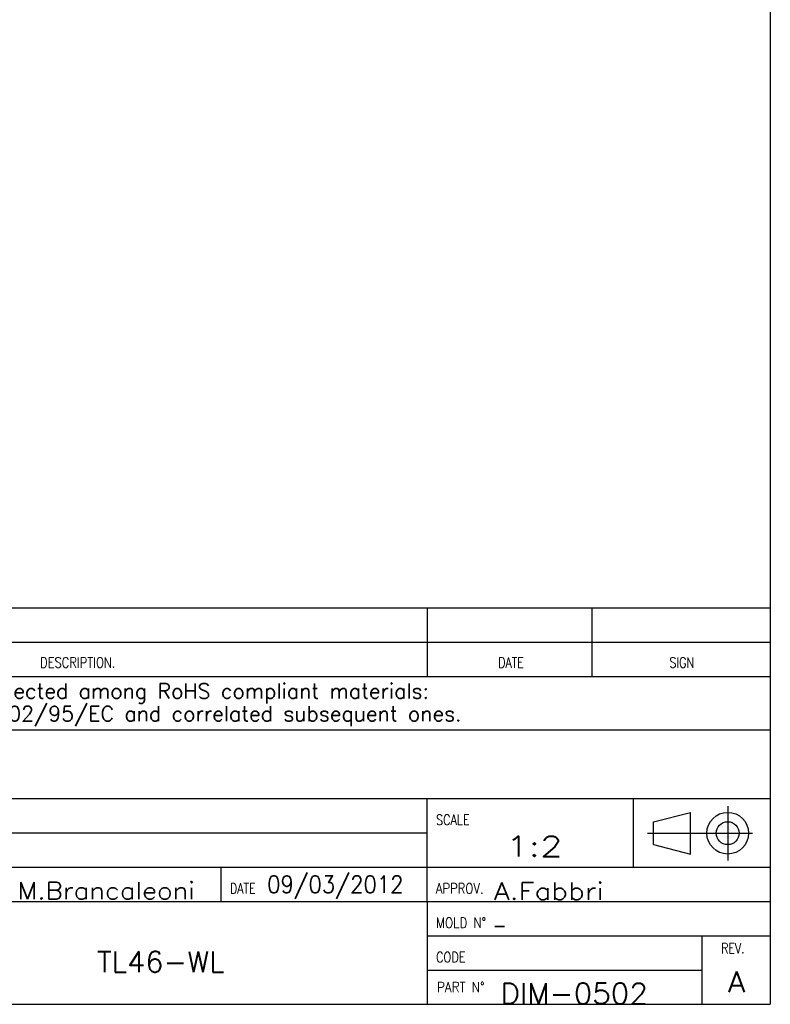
# Model space of a CAD drawing. Header units: millimetres. Extents: x 4 to 205, y 5 to 292.
# Tile 42 of 105: x 96 to 205, y 5 to 148. Entities that reach past the tile are written whole.
import ezdxf

# ---------------------------------------------------------------- set-up
doc = ezdxf.new("R2010")
doc.units = ezdxf.units.MM
doc.layers.add('1', color=7, linetype='CONTINUOUS')
doc.layers.add('256', color=7, linetype='CONTINUOUS')
doc.styles.add('blockfont', font='simplex.shx')
doc.styles.add('DEFAULT', font='simplex.shx')

# ---------------------------------------------------------------- blocks, each defined once
blk = doc.blocks.new('TabularNote1')
at = {"layer": '1', "color": 172, "linetype": 'CONTINUOUS'}
for p, q in [((15.000004, 62.794265), (23.000004, 62.794265)), ((15.000004, 62.794265), (15.000004, 57.794265)), ((23.000004, 62.794265), (23.000004, 57.794265)), ((23.000004, 62.794265), (31.000004, 62.794265)), ((31.000004, 62.794265), (31.000004, 57.794265)), ((31.000004, 62.794265), (55.000004, 62.794265)), ((55.000004, 62.794265), (55.000004, 57.794265)), ((55.000004, 62.794265), (155.000004, 62.794265)), ((155.000004, 62.794265), (155.000004, 57.794265)), ((155.000004, 62.794265), (179.000004, 62.794265)), ((179.000004, 62.794265), (179.000004, 57.794265)), ((179.000004, 62.794265), (205.000004, 62.794265)), ((205.000004, 62.794265), (205.000004, 57.794265)), ((15.000004, 57.794265), (23.000004, 57.794265)), ((23.000004, 57.794265), (31.000004, 57.794265)), ((31.000004, 57.794265), (55.000004, 57.794265)), ((55.000004, 57.794265), (155.000004, 57.794265)), ((155.000004, 57.794265), (179.000004, 57.794265)), ((179.000004, 57.794265), (205.000004, 57.794265))]:
    blk.add_line(p, q, dxfattribs=at)

msp = doc.modelspace()

# ---------------------------------------------------------------- linework, layer by layer
at = {"layer": '256', "color": 3, "linetype": 'CONTINUOUS'}
for p, q in [((205, 292), (205, 5)), ((15, 52.794), (205, 52.794)), ((55, 45), (155, 45)), ((155, 45), (179, 45)), ((179, 45), (205, 45)), ((85, 20), (205, 20)), ((155, 20), (155, 5)), ((15, 5), (205, 5))]:
    msp.add_line(p, q, dxfattribs=at)
at = {"layer": '256', "color": 4, "linetype": 'CONTINUOUS'}
for p, q in [((155, 59.794), (155, 52.794)), ((179, 59.794), (179, 52.794)), ((15, 57.794), (205, 57.794)), ((15, 35), (205, 35)), ((155, 20), (155, 35)), ((185, 35), (185, 25)), ((198.799, 33.885), (198.799, 25.976)), ((187.959, 31.611), (193.366, 32.975)), ((187.959, 28.267), (187.959, 31.611)), ((193.366, 26.902), (193.366, 32.975)), ((85, 30), (155, 30)), ((187.098, 29.939), (202.387, 29.939)), ((187.959, 28.267), (193.366, 26.902)), ((85, 25), (205, 25)), ((125, 20), (125, 25)), ((155, 15), (205, 15)), ((195, 15), (195, 5)), ((155, 10), (195, 10))]:
    msp.add_line(p, q, dxfattribs=at)
for radius in [3.037, 1.672]:
    msp.add_circle((198.799, 29.939), radius, dxfattribs=at)

# ---------------------------------------------------------------- block references
at = {"layer": '1', "color": 172, "linetype": 'CONTINUOUS', "lineweight": -3}
msp.add_blockref('TabularNote1', (0, 0), dxfattribs=at)

# ---------------------------------------------------------------- texts
at = {"layer": '1', "color": 87, "linetype": 'CONTINUOUS', "char_height": 3, "attachment_point": 7, "line_spacing_factor": 1.204819, "style": 'DEFAULT'}
for s, insert in [('\\W01.278;1:2 ', (166.521, 26.523)), ('\\W01.032;TL46-WL ', (106.907, 9.706)), ('\\W01.081;A ', (198.839, 6.758)), ('\\W01.052;DIM-0502 ', (165.664, 5.073))]:
    msp.add_mtext(s, dxfattribs=dict(at, insert=insert))
at = {"layer": '1', "color": 7, "linetype": 'CONTINUOUS', "char_height": 2.5, "attachment_point": 7, "line_spacing_factor": 1.204819, "style": 'DEFAULT'}
for s, insert in [('\\W01.122;M.Brancaleoni ', (95.32, 20.315)), ('\\W00.908;09/03/2012 ', (131.696, 20.395)), ('\\W01.204;A.Fabbri ', (164.711, 20.236)), ('\\W00.731;- ', (164.534, 15.25))]:
    msp.add_mtext(s, dxfattribs=dict(at, insert=insert))
at = {"layer": '256', "color": 1, "linetype": 'CONTINUOUS', "line_spacing_factor": 0.903614, "style": 'blockfont'}
for insert, char_height, attachment_point in [((105.88, 58.183), 2, 8), ((167.071, 58.215), 2, 8), ((191.862, 58.36), 2, 8), ((96.182, 30.282), 2.3, 7), ((173.294, 26.544), 4, 8), ((96.762, 25.788), 2.3, 7), ((96.182, 20.424), 2.3, 7), ((133.296, 20.714), 2.3, 7), ((167.801, 20.714), 2.3, 7), ((168.091, 15.785), 2.3, 7), ((199.828, 6.699), 3.5, 8)]:
    msp.add_mtext('\\W00.984;  ', dxfattribs=dict(at, insert=insert, char_height=char_height, attachment_point=attachment_point))
at = {"layer": '256', "color": 4, "linetype": 'CONTINUOUS', "char_height": 1.5, "line_spacing_factor": 0.903614, "style": 'blockfont'}
for s, insert, attachment_point in [('\\W00.816;DESCRIPTION. ', (104.096, 54.058), 8), ('\\W00.784;DATE ', (167.226, 54.058), 8), ('\\W00.788;SIGN ', (192.103, 54.058), 8), ('\\W00.804;SCALE ', (156.287, 31.141), 7), ('\\W00.784;DATE ', (126.274, 21.141), 7), ('\\W00.824;APPROV. ', (156.285, 21.141), 7), ('\\W00.848;MOLD N%%d ', (156.283, 16.141), 7), ('\\W00.774;REV. ', (197.859, 12.424), 7), ('\\W00.802;CODE ', (156.309, 11.141), 7), ('\\W00.857;PART N%%d ', (156.428, 6.749), 7)]:
    msp.add_mtext(s, dxfattribs=dict(at, insert=insert, attachment_point=attachment_point))
at = {"layer": '256', "color": 3, "linetype": 'CONTINUOUS', "char_height": 2.2, "attachment_point": 8, "line_spacing_factor": 0.903614, "style": 'blockfont'}
for s, insert in [('\\W00.999;All materials employed have to be selected among RoHS compliant materials: ', (96.548, 48.818)), ('\\W00.998;the EC directives to be referred to are 2002/95/EC and correlated subsequent ones. ', (95.132, 45.518))]:
    msp.add_mtext(s, dxfattribs=dict(at, insert=insert))
at = {"layer": '256', "color": 87, "linetype": 'CONTINUOUS', "char_height": 3, "attachment_point": 7, "line_spacing_factor": 1.204819, "style": 'DEFAULT'}
for insert in [(162.372, 10.098), (162.118, 5.263)]:
    msp.add_mtext('\\W00.766;  ', dxfattribs=dict(at, insert=insert))
at = {"layer": '256', "color": 7, "linetype": 'CONTINUOUS', "insert": (199.913, 5.452), "char_height": 4, "attachment_point": 8, "line_spacing_factor": 1.204819, "style": 'DEFAULT'}
msp.add_mtext('\\W01.000; ', dxfattribs=at)

doc.saveas('drawing.dxf')
